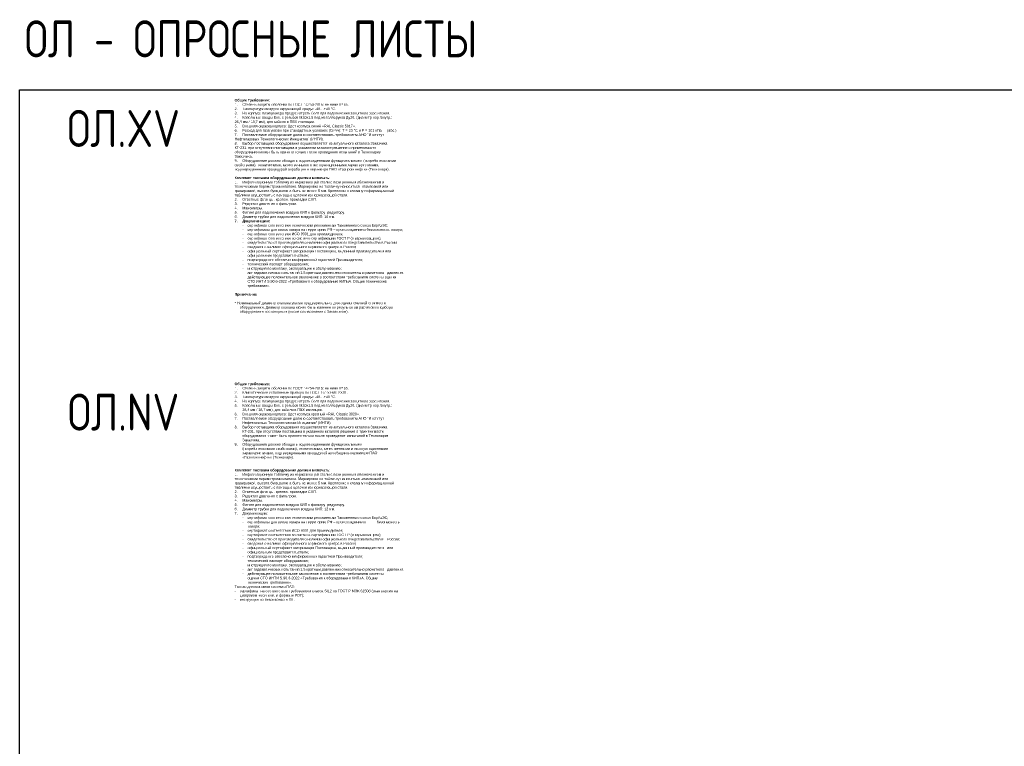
# Paper-space layout 'Технология производства' of a CAD drawing. Header units: millimetres. Extents: x -55 to 5243, y -1379 to 1818.
# Tile 6 of 7: x -55 to 1011, y 1032 to 1818. Entities that reach past the tile are written whole.
import ezdxf

# ---------------------------------------------------------------- set-up
doc = ezdxf.new("R2010")
doc.units = ezdxf.units.MM
doc.layers.get('Defpoints').update_dxf_attribs({"true_color": 0xcbb58a})
doc.layers.get('Defpoints').transparency = 0.5
doc.styles.add('ГОСТ 2.304', font='CS_Gost2304.shx', dxfattribs={"width": 0.8})
doc.styles.add('Прил.Док-3.0', font='arial.ttf', dxfattribs={"height": 3})

psp = doc.layouts.new('Технология производства')

# ---------------------------------------------------------------- linework, layer by layer
psp.add_lwpolyline([(-55.3, 1742.1), (5243, 1742.1), (5243, 574.2), (-55.3, 574.2)], close=True)

# ---------------------------------------------------------------- texts
at = {"char_height": 2.8, "attachment_point": 1, "style": 'Прил.Док-3.0'}
for s, insert, width in [('\\pxi-1.0000,l2.0000;{\\fArial|b1|i0|c0|p34;\\PОбщие требования:}\\P\\pql;1.^IСтепень защиты оболочки по ГОСТ 14254-2015: не ниже IP 65.\\P2.^IТемпература воздуха окружающей среды: -49…+40 %%dС.\\P\\pi0.0000,l1.0000;3.^IНа корпусе позиционера предусмотреть болт для подключения защитного заземления.\\P4.^IКабельные вводы Exe, с резьбой М20х1,5 под металлорукав Ду20, (диаметр нар./внутр.: 26,4 мм / 18,7 мм), для кабеля в ПВХ изоляции.\\P5.^IВнешняя окраска корпуса: Цвет корпуса синий «RAL Classic 5017».\\P6.^IРасход для газа указан при стандартных условиях (См³/ч): T = 20 %%dС и P = 101 кПа ^I(абс.).\\P7.^IПоставляемое оборудование должно соответствовать требованиям АНО "Институт Нефтегазовых Технологических Инициатив" (ИНТИ).\\P8.^IВыбор поставщика оборудования осуществляется из актуального каталога Заказчика КТ-231, при отсутствии поставщика в указанном каталоге решение о применимости оборудования может быть принято только после проведения испытаний в Технопарке Заказчика.\\P9.^IОборудование должно обладать подтвержденными функциональными (потребительскими свойствами), техническими, качественными и эксплуатационными характеристиками, подтвержденными процедурой апробации в периметре ПАО «Газпром нефть» (Технопарк). \\P\\P\\pi1.0000,l0.0000;{\\fArial|b1|i0|c0|p34;Комплект поставки оборудования должен включать:}\\P\\pi0.0000,l1.0000,t1.0000;1.^IИнформационную табличку из нержавеющей стали с позиционным обозначением и техническими параметрами клапана. Маркировка на табличку наноситься штамповкой или гравировкой, высота букв должна быть не менее 5 мм. Крепление к клапану информационной таблички осуществить с помощью цепочки из нержавеющей стали. \\P\\pi-1.0000,l2.0000,tz;2.^IОтветные фланцы, крепеж, прокладки СНП.\\P\\pq*;3.^IРедуктор давления с фильтром.\\P4.^IМанометры.\\P5.^IФитинг для подключения воздуха КИП к фильтру–редуктору.\\P6.^IДиаметр трубки для подключения воздуха КИП: 10 мм.\\P{\\fArial|b1|i0|c0|p34;7.^IДокументацию:}\\P\\pi0.0000,l4.0000,t4.0000,6.0000;-^Iсертификат соответствия техническим регламентам Таможенного союза ЕврАзЭС;\\P-^Iсертификаты для ввоза товара на территорию РФ – происхождение и безопасность товара;\\P-^Iсертификат соответствия ИСО 9001 для производителя;\\P-^Iсертификат соответствия по системе сертификации ГОСТ Р (о взрывозащите);\\P-^Iсвидетельство от производителя о наличии официального представительства в России;\\P-^Iсведения о наличии официального сервисного центра в России;\\P-^Iофициальный сертификат авторизации Поставщика, выданный производителем или ^Iофициальным представительством;\\P-^Iподтверждение обеспечения фирменной гарантией Производителя; \\P-^Iтехнический паспорт оборудования;\\P-^Iинструкция по монтажу, эксплуатации и обслуживанию;\\P-^Iакт гидравлических испытаний 1,5 кратным давлением относительно расчетного ^Iдавления.\\P-^Iдействующее положительное заключение о соответствии требованиям системы оценки ^IСТО ИНТИ S.90.6-2022 «Требования к оборудованию КИПиА. Общие технические ^Iтребования».\\P\\pi-2.0000,l3.0000,t3.0000;\\P{\\fArial|b1|i0|c0|p34;Примечание\\P}\\P* Номинальный диаметр клапана указан предварительно, для оценки сметной стоимости оборудования. Диаметр клапана может быть изменен по результатам расчетов и подбора оборудования поставщиком (после согласования с Заказчиком).', (174.7, 1737.1), 179.788), ('\\pxi-1.0000,l2.0000;{\\fArial|b1|i0|c0|p34;\\PОбщие требования:}\\P\\pql;1.^IСтепень защиты оболочки по ГОСТ 14254-2015: не ниже IP 65.\\P2.^IКлиматическое исполнение прибора по ГОСТ 15150-69: УХЛ1.\\P3.^IТемпература воздуха окружающей среды: -49…+40 %%dС.\\P\\pi0.0000,l1.0000;4.^IНа корпусе позиционера предусмотреть болт для подключения защитного заземления.\\P5.^IКабельные вводы Exe, с резьбой М20х1,5 под металлорукав Ду20, (диаметр нар./внутр.: ^I26,4 мм / 18,7 мм), для кабеля в ПВХ изоляции.\\P6.^IВнешняя окраска корпуса: Цвет корпуса красный «RAL Classic 3020».\\P7.^IПоставляемое оборудование должно соответствовать требованиям АНО "Институт ^IНефтегазовых Технологических Инициатив" (ИНТИ).\\P8.^IВыбор поставщика оборудования осуществляется из актуального каталога Заказчика ^IКТ-231, при отсутствии поставщика в указанном каталоге решение о применимости ^Iоборудования может быть принято только после проведения испытаний в Технопарке ^IЗаказчика.\\P9.^IОборудование должно обладать подтвержденными функциональными ^I(потребительскими свойствами), техническими, качественными и эксплуатационными ^Iхарактеристиками, подтвержденными процедурой апробации в периметре ПАО ^I«Газпром нефть» (Технопарк). \\P\\pl0.0000;\\P\\P\\pi1.0000;{\\fArial|b1|i0|c0|p34;Комплект поставки оборудования должен включать:}\\P\\pi0.0000,l1.0000,t1.0000;1.^IИнформационную табличку из нержавеющей стали с позиционным обозначением и техническими параметрами клапана. Маркировка на табличку наноситься штамповкой или гравировкой, высота букв должна быть не менее 5 мм. Крепление к клапану информационной таблички осуществить с помощью цепочки из нержавеющей стали. \\P\\pi-1.0000,l2.0000,tz;2.^IОтветные фланцы, крепеж, прокладки СНП.\\P\\pq*;3.^IРедуктор давления с фильтром.\\P4.^IМанометры.\\P5.^IФитинг для подключения воздуха КИП к фильтру–редуктору.\\P6.^IДиаметр трубки для подключения воздуха КИП: 12 мм.\\P7.^IДокументацию:\\P\\pi0.0000,l4.0000,t3.0000,4.0000,6.0000;-^Iсертификат соответствия техническим регламентам Таможенного союза ЕврАзЭС;\\P-^Iсертификаты для ввоза товара на территорию РФ – происхождение и ^Iбезопасность ^Iтовара;\\P-^Iсертификат соответствия ИСО 9001 для производителя;\\P-^Iсертификат соответствия по системе сертификации ГОСТ Р (о взрывозащите);\\P-^Iсвидетельство от производителя о наличии официального представительства в ^IРоссии;\\P-^Iсведения о наличии официального сервисного центра в России;\\P-^Iофициальный сертификат авторизации Поставщика, выданный производителем ^Iили ^Iофициальным представительством;\\P-^Iподтверждение обеспечения фирменной гарантией Производителя; \\P-^Iтехнический паспорт оборудования;\\P-^Iинструкция по монтажу, эксплуатации и обслуживанию;\\P-^Iакт гидравлических испытаний 1,5 кратным давлением относительно расчетного ^Iдавления.\\P-^Iдействующее положительное заключение о соответствии требованиям системы ^Iоценки СТО ИНТИ S.90.6-2022 «Требования к оборудованию КИПиА. Общие ^Iтехнические требования».\\P\\pi-2.0000,l3.0000,t3.0000;Только для клапанов системы ПАЗ:\\P-^Iсертификат на соответствие требованиям класса SIL2 по ГОСТ Р МЭК 61508 (скан версия на цифровом носителе, в формате PDF);\\P-^Iинструкция по безопасности SIL.', (174.7, 1430.1), 179.464)]:
    psp.add_mtext(s, dxfattribs=dict(at, insert=insert, width=width))
at = {"layer": 'Defpoints', "char_height": 40, "attachment_point": 1, "style": 'ГОСТ 2.304'}
for s, insert, width in [('{\\C5;\\W1.0000;ОЛ - ОПРОСНЫЕ ЛИСТЫ}', (-49.9, 1817.4), 624.917), ('\\pxqc;{\\H0.2500x;\\C5;\\W1.0000;\\P\\H4.0000x;ОЛ.XV}', (-35.3, 1737.1), 185), ('\\pxqc;{\\H0.2500x;\\C5;\\W1.0000;\\P\\H4.0000x;ОЛ.NV}', (-35.3, 1430.1), 185)]:
    psp.add_mtext(s, dxfattribs=dict(at, insert=insert, width=width))

doc.saveas('drawing.dxf')
